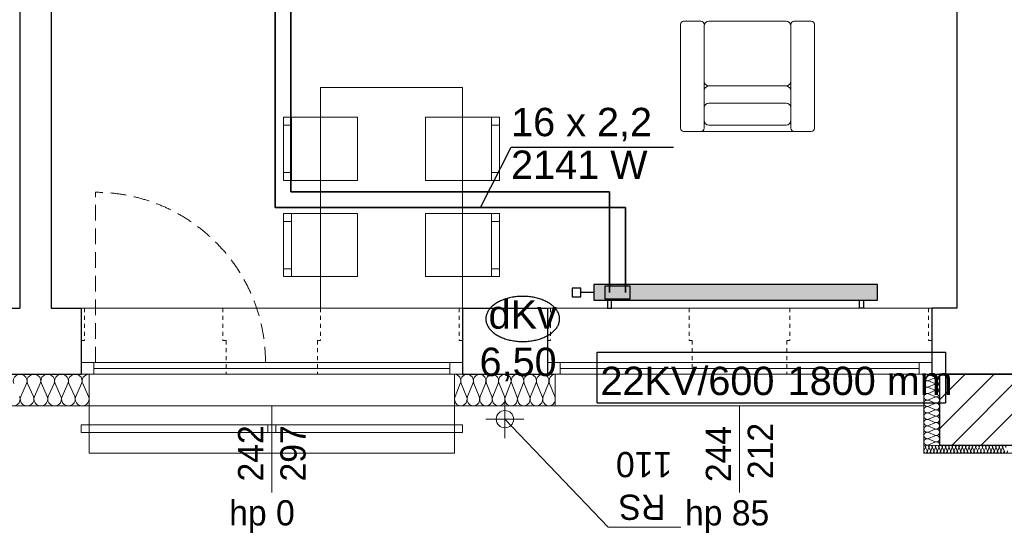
# Model space of a CAD drawing. Extents: x -220425 to -93252, y -20065 to 80294.
# Tile 54 of 103: x -169793 to -163542, y 28976 to 32235. Entities that reach past the tile are written whole.
import ezdxf
from ezdxf.lldxf.tags import DXFTag

# ---------------------------------------------------------------- set-up
doc = ezdxf.new("R2010")
doc.units = 0
doc.header["$MEASUREMENT"] = 0
doc.linetypes.add('Hidden Line', pattern=[50, 25, -25])
doc.linetypes.add('Krawędzie ukryte', pattern=[150, 100, -50])
for name, color, linetype, lineweight in [('Arch balustrady_Nr_Pióra__21', 7, 'Continuous', 9), ('Arch rynny_Nr_Pióra__21', 7, 'Continuous', 9), ('Arch stropy_Nr_Pióra__21', 7, 'Continuous', 9), ('Arch wyburzenia_Nr_Pióra__46', 5, 'Continuous', 13), ('Arch wykończenie_Nr_Pióra__46', 5, 'Continuous', 13), ('Arch ściany nośne_Nr_Pióra__21', 7, 'Continuous', 9), ('Arch ściany nośne_Nr_Pióra__27', 7, 'Continuous', 30), ('INWENT.ŚCIANY_Nr_Pióra__1', 7, 'Continuous', 25), ('INWENT.ŚCIANY_Nr_Pióra__101', 8, 'Continuous', 13), ('IS_Powrót', 5, 'DASH', 35), ('IS_Zasilanie', 1, 'SOLID', 35), ('PODKŁAD', 252, 'Continuous', 35)]:
    doc.layers.add(name, color=color, linetype=linetype, lineweight=lineweight)
for name, color, linetype, lineweight, true_color in [('Arch ocieplenie_Nr_Pióra__22', 7, 'Continuous', 9, 0x7f7f7f), ('Arch okna_Nr_Pióra__4', 7, 'Continuous', 9, 0x029e21), ('Arch wyposazenie_Nr_Pióra__9', 7, 'Continuous', 13, 0x3dad99)]:
    doc.layers.add(name, color=color, linetype=linetype, lineweight=lineweight, true_color=true_color)
for name, color, linetype, true_color in [('IS_Armatura_podłączeniowa_grz._dolnozas.', 7, 'SOLID', 0x000000), ('IS_Armatura_Therm', 7, 'SOLID', 0x000000), ('IS_Grafika', 7, 'SOLID', 0x000000), ('IS_Grzejniki_Plan_rzut', 7, 'SOLID', 0x000000)]:
    doc.layers.add(name, color=color, linetype=linetype, true_color=true_color)
for name, color, linetype in [('IS_Opisy_działek_Therm', 252, 'SOLID'), ('IS_Text_Armatury_Therm', 7, 'Continuous'), ('IS_Text_Odbiornikow_Therm', 7, 'Continuous')]:
    doc.layers.add(name, color=color, linetype=linetype)
doc.styles.add('GENERATED_STYLE_6', font='txt')
doc.styles.get("Standard").update_dxf_attribs({"font": 'txt', "bigfont": 'BIGFONT.SHX'})
tags = doc.linetypes.add('DASH', pattern=[15, 10, -5]).pattern_tags.tags
tags[6:7] = [DXFTag(74, 4), DXFTag(75, 0), DXFTag(340, '0'), DXFTag(46, 0.0), DXFTag(50, 0.0), DXFTag(44, 0.0), DXFTag(45, 0.0)]
tags[4:5] = [DXFTag(74, 4), DXFTag(75, 0), DXFTag(340, '0'), DXFTag(46, 0.0), DXFTag(50, 0.0), DXFTag(44, 0.0), DXFTag(45, 0.0)]
tags = doc.linetypes.add('SOLID', pattern=[10, 10, 0]).pattern_tags.tags
tags[6:7] = [DXFTag(74, 4), DXFTag(75, 0), DXFTag(340, '0'), DXFTag(46, 0.0), DXFTag(50, 0.0), DXFTag(44, 0.0), DXFTag(45, 0.0)]
tags[4:5] = [DXFTag(74, 4), DXFTag(75, 0), DXFTag(340, '0'), DXFTag(46, 0.0), DXFTag(50, 0.0), DXFTag(44, 0.0), DXFTag(45, 0.0)]

# ---------------------------------------------------------------- blocks, each defined once
blk = doc.blocks.new('A$C68B8146D')
at = {"layer": 'Arch balustrady_Nr_Pióra__21', "color": 252, "linetype": 'Continuous'}
for p, q in [((27850, -320), (27850, -370)), ((27850, -320), (27900, -320)), ((27900, -370), (27850, -370)), ((27900, -320), (27900, -370)), ((27900, -320), (30220, -320)), ((27900, -370), (30220, -370)), ((29035, -320), (29035, -370)), ((29035, -320), (29085, -320)), ((29085, -370), (29035, -370)), ((29085, -320), (29085, -370)), ((30220, -320), (30220, -370)), ((30220, -320), (30270, -320)), ((30270, -370), (30220, -370)), ((30270, -320), (30270, -370))]:
    blk.add_line(p, q, dxfattribs=at)
at = {"layer": 'Arch ocieplenie_Nr_Pióra__22', "color": 252, "linetype": 'Continuous'}
for p, q in [((27466.2, -140.4), (27502.6, -59.6)), ((27509.9, -59.6), (27546.3, -140.4)), ((27553.7, -140.4), (27590.1, -59.6)), ((27597.4, -59.6), (27633.8, -140.4)), ((27641.2, -140.4), (27677.6, -59.6)), ((27684.9, -59.6), (27721.3, -140.4)), ((27728.7, -140.4), (27765.1, -59.6)), ((27772.4, -59.6), (27808.8, -140.4)), ((27816.2, -140.4), (27852.6, -59.6)), ((27859.9, -59.6), (27896.3, -140.4)), ((30223.4, -140.4), (30256.6, -59.6)), ((30263.4, -59.6), (30296.6, -140.4)), ((30303.4, -140.4), (30336.6, -59.6)), ((30343.4, -59.6), (30376.6, -140.4)), ((30383.4, -140.4), (30416.6, -59.6)), ((30423.4, -59.6), (30456.6, -140.4)), ((30463.4, -140.4), (30496.6, -59.6)), ((30503.4, -59.6), (30536.6, -140.4)), ((30543.4, -140.4), (30576.6, -59.6)), ((30583.4, -59.6), (30616.6, -140.4)), ((30623.4, -140.4), (30656.6, -59.6)), ((30663.4, -59.6), (30696.6, -140.4)), ((30703.4, -140.4), (30736.6, -59.6)), ((30743.4, -59.6), (30776.6, -140.4)), ((30783.4, -140.4), (30816.6, -59.6)), ((30823.4, -59.6), (30856.6, -140.4)), ((33229.8, -1.7), (33270.2, -18.7)), ((33270.2, -22.2), (33229.8, -39.2)), ((33229.8, -42.6), (33270.2, -59.6)), ((33270.2, -63.1), (33229.8, -80.1)), ((33229.8, -83.5), (33270.2, -100.6)), ((33270.2, -104), (33229.8, -121)), ((33229.8, -124.4), (33270.2, -141.5)), ((33270.2, -144.9), (33229.8, -161.9)), ((33229.8, -165.4), (33270.2, -182.4)), ((33270.2, -185.8), (33229.8, -202.8)), ((33229.8, -206.3), (33270.2, -223.3)), ((33270.2, -226.7), (33229.8, -243.7)), ((33229.8, -247.2), (33270.2, -264.2)), ((33270.2, -267.6), (33229.8, -284.6)), ((33229.8, -288.1), (33270.2, -305.1)), ((33270.2, -308.5), (33229.8, -325.6)), ((33229.8, -329), (33270.2, -346)), ((33270.2, -349.4), (33229.8, -366.5)), ((33229.8, -369.9), (33270.2, -386.9)), ((33270.2, -390.4), (33229.8, -407.4)), ((33229.8, -410.8), (33270.2, -427.8)), ((33270.2, -431.3), (33229.8, -448.3)), ((33200.9, -485.1), (33209.7, -464.9)), ((33211.5, -464.9), (33220.4, -485.1)), ((33222.2, -485.1), (33231, -464.9)), ((33232.8, -464.9), (33241.7, -485.1)), ((33243.5, -485.1), (33252.3, -464.9)), ((33254.1, -464.9), (33263, -485.1)), ((33264.7, -485.1), (33273.6, -464.9)), ((33275.4, -464.9), (33284.2, -485.1)), ((33286, -485.1), (33294.9, -464.9)), ((33296.7, -464.9), (33305.5, -485.1)), ((33307.3, -485.1), (33316.2, -464.9)), ((33317.9, -464.9), (33326.8, -485.1)), ((33328.6, -485.1), (33337.4, -464.9)), ((33339.2, -464.9), (33348.1, -485.1)), ((33349.9, -485.1), (33358.7, -464.9)), ((33360.5, -464.9), (33369.4, -485.1)), ((33371.2, -485.1), (33380, -464.9)), ((33381.8, -464.9), (33390.6, -485.1)), ((33392.4, -485.1), (33401.3, -464.9)), ((33403.1, -464.9), (33411.9, -485.1)), ((33413.7, -485.1), (33422.6, -464.9)), ((33424.4, -464.9), (33433.2, -485.1)), ((33435, -485.1), (33443.9, -464.9)), ((33445.6, -464.9), (33454.5, -485.1)), ((33456.3, -485.1), (33465.1, -464.9)), ((33466.9, -464.9), (33475.8, -485.1)), ((33477.6, -485.1), (33486.4, -464.9)), ((33488.2, -464.9), (33497.1, -485.1)), ((33498.8, -485.1), (33507.7, -464.9)), ((33509.5, -464.9), (33518.3, -485.1)), ((33520.1, -485.1), (33529, -464.9)), ((33530.8, -464.9), (33539.6, -485.1)), ((33541.4, -485.1), (33550.3, -464.9)), ((33552, -464.9), (33560.9, -485.1)), ((33562.7, -485.1), (33571.5, -464.9)), ((33573.3, -464.9), (33582.2, -485.1)), ((33584, -485.1), (33592.8, -464.9)), ((33594.6, -464.9), (33603.5, -485.1)), ((33605.3, -485.1), (33614.1, -464.9)), ((33615.9, -464.9), (33624.7, -485.1)), ((33626.5, -485.1), (33635.4, -464.9)), ((33637.2, -464.9), (33646, -485.1)), ((33647.8, -485.1), (33656.7, -464.9)), ((33658.5, -464.9), (33667.3, -485.1)), ((33669.1, -485.1), (33678, -464.9)), ((33679.7, -464.9), (33688.6, -485.1)), ((33690.4, -485.1), (33699.2, -464.9)), ((33701, -464.9), (33709.9, -485.1))]:
    blk.add_line(p, q, dxfattribs=at)
for centre, major_axis, ratio, start_param, end_param in [((27462.5, -42.5), (43.7, 0), 0.972243, 5.870392, 9.837571), ((27550, -42.5), (43.7, 0), 0.972243, 5.870392, 9.837571), ((27637.5, -42.5), (43.7, 0), 0.972243, 5.870392, 9.837571), ((27725, -42.5), (43.7, 0), 0.972243, 5.870392, 9.837571), ((27812.5, -42.5), (43.7, 0), 0.972243, 5.870392, 9.837571), ((30220, -42.5), (0, 42.5), 0.940388, 4.299596, 6.283185), ((30300, -42.5), (0, 42.5), 0.940388, 4.299595, 8.266774), ((30380, -42.5), (0, 42.5), 0.940388, 4.299595, 8.266774), ((30460, -42.5), (0, 42.5), 0.940388, 4.299595, 8.266774), ((30540, -42.5), (0, 42.5), 0.940388, 4.299595, 8.266774), ((30620, -42.5), (0, 42.5), 0.940388, 4.299595, 8.266774), ((30700, -42.5), (0, 42.5), 0.940388, 4.299595, 8.266774), ((30780, -42.5), (0, 42.5), 0.940388, 4.299595, 8.266774), ((33221.3, -20.5), (21.3, 0), 0.961761, 1.158003, 5.125183), ((33278.7, 0), (21.3, 0), 0.961761, 4.299596, 6.283185), ((27900, -42.5), (43.7, 0), 0.972243, 1.570796, 3.554385), ((30860, -42.5), (0, 42.5), 0.940388, 0, 1.983589), ((33221.3, -61.4), (21.3, 0), 0.961761, 1.158003, 5.125183), ((33278.7, -40.9), (21.3, 0), 0.961761, 4.299595, 8.266774), ((33278.7, -81.8), (21.3, 0), 0.961761, 4.299595, 8.266774), ((33221.3, -102.3), (21.3, 0), 0.961761, 1.158003, 5.125183), ((33221.3, -143.2), (21.3, 0), 0.961761, 1.158003, 5.125183), ((33278.7, -122.7), (21.3, 0), 0.961761, 4.299595, 8.266774), ((27418.7, -157.5), (43.7, 0), 0.972243, 2.728799, 6.695979), ((27506.2, -157.5), (43.7, 0), 0.972243, 2.728799, 6.695979), ((27593.7, -157.5), (43.7, 0), 0.972243, 2.728799, 6.695979), ((27681.2, -157.5), (43.7, 0), 0.972243, 2.728799, 6.695979), ((27768.7, -157.5), (43.7, 0), 0.972243, 2.728799, 6.695979), ((27856.2, -157.5), (43.7, 0), 0.972243, 2.728799, 6.695979), ((30260, -157.5), (0, 42.5), 0.940388, 1.158003, 5.125183), ((30340, -157.5), (0, 42.5), 0.940388, 1.158003, 5.125183), ((30420, -157.5), (0, 42.5), 0.940388, 1.158003, 5.125183), ((30500, -157.5), (0, 42.5), 0.940388, 1.158003, 5.125183), ((30580, -157.5), (0, 42.5), 0.940388, 1.158003, 5.125183), ((30660, -157.5), (0, 42.5), 0.940388, 1.158003, 5.125183), ((30740, -157.5), (0, 42.5), 0.940388, 1.158003, 5.125183), ((30820, -157.5), (0, 42.5), 0.940388, 1.158003, 5.125183), ((33221.3, -184.1), (21.3, 0), 0.961761, 1.158003, 5.125183), ((33278.7, -163.6), (21.3, 0), 0.961761, 4.299595, 8.266774), ((33278.7, -204.5), (21.3, 0), 0.961761, 4.299595, 8.266774), ((33221.3, -225), (21.3, 0), 0.961761, 1.158003, 5.125183), ((33221.3, -265.9), (21.3, 0), 0.961761, 1.158003, 5.125183), ((33278.7, -245.5), (21.3, 0), 0.961761, 4.299595, 8.266774), ((33221.3, -306.8), (21.3, 0), 0.961761, 1.158003, 5.125183), ((33278.7, -286.4), (21.3, 0), 0.961761, 4.299595, 8.266774), ((33278.7, -327.3), (21.3, 0), 0.961761, 4.299595, 8.266774), ((33221.3, -347.7), (21.3, 0), 0.961761, 1.158003, 5.125183), ((33221.3, -388.6), (21.3, 0), 0.961761, 1.158003, 5.125183), ((33278.7, -368.2), (21.3, 0), 0.961761, 4.299595, 8.266774), ((33221.3, -429.5), (21.3, 0), 0.961761, 1.158003, 5.125183), ((33278.7, -409.1), (21.3, 0), 0.961761, 4.299595, 8.266774), ((33278.7, -450), (21.3, 0), 0.961761, 0, 1.983589), ((33210.6, -489.4), (10.6, 0), 0.999328, 2.728799, 6.695979), ((33200, -460.6), (10.6, 0), 0.999328, 5.870392, 7.853982), ((33221.3, -460.6), (10.6, 0), 0.999328, 5.870392, 9.837571), ((33231.9, -489.4), (10.6, 0), 0.999328, 2.728799, 6.695979), ((33242.6, -460.6), (10.6, 0), 0.999328, 5.870392, 9.837571), ((33253.2, -489.4), (10.6, 0), 0.999328, 2.728799, 6.695979), ((33263.8, -460.6), (10.6, 0), 0.999328, 5.870392, 9.837571), ((33274.5, -489.4), (10.6, 0), 0.999328, 2.728799, 6.695979), ((33285.1, -460.6), (10.6, 0), 0.999328, 5.870392, 9.837571), ((33295.8, -489.4), (10.6, 0), 0.999328, 2.728799, 6.695979), ((33306.4, -460.6), (10.6, 0), 0.999328, 5.870392, 9.837571), ((33317.1, -489.4), (10.6, 0), 0.999328, 2.728799, 6.695979), ((33327.7, -460.6), (10.6, 0), 0.999328, 5.870392, 9.837571), ((33338.3, -489.4), (10.6, 0), 0.999328, 2.728799, 6.695979), ((33349, -460.6), (10.6, 0), 0.999328, 5.870392, 9.837571), ((33359.6, -489.4), (10.6, 0), 0.999328, 2.728799, 6.695979), ((33370.3, -460.6), (10.6, 0), 0.999328, 5.870392, 9.837571), ((33380.9, -489.4), (10.6, 0), 0.999328, 2.728799, 6.695979), ((33391.5, -460.6), (10.6, 0), 0.999328, 5.870392, 9.837571), ((33402.2, -489.4), (10.6, 0), 0.999328, 2.728799, 6.695979), ((33412.8, -460.6), (10.6, 0), 0.999328, 5.870392, 9.837571), ((33423.5, -489.4), (10.6, 0), 0.999328, 2.728799, 6.695979), ((33434.1, -460.6), (10.6, 0), 0.999328, 5.870392, 9.837571), ((33444.7, -489.4), (10.6, 0), 0.999328, 2.728799, 6.695979), ((33455.4, -460.6), (10.6, 0), 0.999328, 5.870392, 9.837571), ((33466, -489.4), (10.6, 0), 0.999328, 2.728799, 6.695979), ((33476.7, -460.6), (10.6, 0), 0.999328, 5.870392, 9.837571), ((33487.3, -489.4), (10.6, 0), 0.999328, 2.728799, 6.695979), ((33497.9, -460.6), (10.6, 0), 0.999328, 5.870392, 9.837571), ((33508.6, -489.4), (10.6, 0), 0.999328, 2.728799, 6.695979), ((33519.2, -460.6), (10.6, 0), 0.999328, 5.870392, 9.837571), ((33529.9, -489.4), (10.6, 0), 0.999328, 2.728799, 6.695979), ((33540.5, -460.6), (10.6, 0), 0.999328, 5.870392, 9.837571), ((33551.2, -489.4), (10.6, 0), 0.999328, 2.728799, 6.695979), ((33561.8, -460.6), (10.6, 0), 0.999328, 5.870392, 9.837571), ((33572.4, -489.4), (10.6, 0), 0.999328, 2.728799, 6.695979), ((33583.1, -460.6), (10.6, 0), 0.999328, 5.870392, 9.837571), ((33593.7, -489.4), (10.6, 0), 0.999328, 2.728799, 6.695979), ((33604.4, -460.6), (10.6, 0), 0.999328, 5.870392, 9.837571), ((33615, -489.4), (10.6, 0), 0.999328, 2.728799, 6.695979), ((33625.6, -460.6), (10.6, 0), 0.999328, 5.870392, 9.837571), ((33636.3, -489.4), (10.6, 0), 0.999328, 2.728799, 6.695979), ((33646.9, -460.6), (10.6, 0), 0.999328, 5.870392, 9.837571), ((33657.6, -489.4), (10.6, 0), 0.999328, 2.728799, 6.695979), ((33668.2, -460.6), (10.6, 0), 0.999328, 5.870392, 9.837571), ((33678.8, -489.4), (10.6, 0), 0.999328, 2.728799, 6.695979), ((33689.5, -460.6), (10.6, 0), 0.999328, 5.870392, 9.837571), ((33700.1, -489.4), (10.6, 0), 0.999328, 2.728799, 6.695979), ((33710.8, -460.6), (10.6, 0), 0.999328, 5.870392, 9.837571), ((33721.4, -489.4), (10.6, 0), 0.999328, 2.728799, 6.695979)]:
    blk.add_ellipse(centre, major_axis=major_axis, ratio=ratio, start_param=start_param, end_param=end_param, dxfattribs=at)
at = {"layer": 'Arch okna_Nr_Pióra__4', "color": 252, "linetype": 'Krawędzie ukryte'}
blk.add_line((27940, 75), (27940, 1155), dxfattribs=at)
at = {"layer": 'Arch okna_Nr_Pióra__4', "color": 252, "linetype": 'Continuous'}
for p, q in [((27850, 420), (30270, 420)), ((30810, 420), (33250, 420)), ((27850, 75), (30270, 75)), ((27930, 75), (27930, 0)), ((30190, 75), (30190, 0)), ((30810, 75), (33250, 75)), ((30890, 75), (30890, 0)), ((33170, 75), (33170, 0)), ((27850, 0), (30270, 0)), ((27930, 37.5), (30190, 37.5)), ((30810, 0), (33250, 0)), ((30890, 37.5), (33170, 37.5)), ((27900, -200), (30220, -200)), ((29060, -200), (29060, -750)), ((30860, -200), (33200, -200)), ((32030, -200), (32030, -750))]:
    blk.add_line(p, q, dxfattribs=at)
at = {"layer": 'Arch okna_Nr_Pióra__4', "color": 252, "linetype": 'Krawędzie ukryte'}
blk.add_arc((27940, 75), 1080, 0, 90, dxfattribs=at)
at = {"layer": 'Arch rynny_Nr_Pióra__21', "color": 252, "linetype": 'Continuous'}
for p, q in [((30540, -165), (30540, -405)), ((30660, -285), (30420, -285)), ((31195.2, -971.4), (30540, -285)), ((31657.9, -971.4), (31195.2, -971.4))]:
    blk.add_line(p, q, dxfattribs=at)
blk.add_circle((30540, -285), 55, dxfattribs=at)
at = {"layer": 'Arch stropy_Nr_Pióra__21', "color": 252, "linetype": 'Continuous'}
for p, q in [((27900, -500), (27900, -200)), ((30220, -500), (30220, -200)), ((27900, -500), (30220, -500))]:
    blk.add_line(p, q, dxfattribs=at)
at = {"layer": 'Arch wyburzenia_Nr_Pióra__46', "color": 252, "linetype": 'Continuous'}
for p, q in [((27900, -200), (27900, 0)), ((30220, 0), (30220, -200)), ((30860, -200), (30860, 0)), ((27200, -200), (27900, -200)), ((30220, -200), (30860, -200))]:
    blk.add_line(p, q, dxfattribs=at)
at = {"layer": 'Arch wykończenie_Nr_Pióra__46', "color": 252, "linetype": 'Continuous'}
for p, q in [((33200, -500), (33200, 0)), ((33200, -500), (33200, 0)), ((34030, -500), (33200, -500)), ((34030, -500), (33200, -500))]:
    blk.add_line(p, q, dxfattribs=at)
at = {"layer": 'Arch wyposazenie_Nr_Pióra__9', "color": 252, "linetype": 'Continuous'}
for p, q in [((31655, 2221.2), (31655, 1561.2)), ((31785, 2241.2), (31675, 2241.2)), ((31805, 2211.2), (31805, 1859.8)), ((31805, 1859.8), (31805, 2211.2)), ((31835, 2241.2), (32325, 2241.2)), ((32355, 1561.2), (32355, 2221.2)), ((32355, 2211.2), (32355, 1859.8)), ((32375, 2241.2), (32485, 2241.2)), ((32505, 2221.2), (32505, 1561.2)), ((29370, 420), (29370, 1820.9)), ((29370, 1820.9), (30270, 1820.9)), ((30270, 1820.9), (30270, 420)), ((31805, 1799.8), (31805, 1859.8)), ((31805, 1799.8), (31805, 1859.8)), ((32325, 1829.8), (31835, 1829.8)), ((32325, 1829.8), (31835, 1829.8)), ((31805, 1799.8), (31805, 1611.2)), ((31805, 1611.2), (31805, 1799.8)), ((32355, 1611.2), (32355, 1799.8)), ((32325, 1721.2), (31835, 1721.2)), ((29135, 1630.9), (29135, 1230.9)), ((29605, 1630.9), (29135, 1630.9)), ((29185, 1230.9), (29185, 1630.9)), ((29605, 1230.9), (29605, 1630.9)), ((30035, 1230.9), (30035, 1630.9)), ((30035, 1630.9), (30505, 1630.9)), ((30455, 1230.9), (30455, 1630.9)), ((30505, 1630.9), (30505, 1230.9)), ((29185, 1580.9), (29135, 1580.9)), ((30455, 1580.9), (30505, 1580.9)), ((31805, 1561.2), (31805, 1611.2)), ((31835, 1581.2), (32325, 1581.2)), ((31675, 1541.2), (31785, 1541.2)), ((32375, 1541.2), (31785, 1541.2)), ((32485, 1541.2), (32375, 1541.2)), ((29185, 1280.9), (29135, 1280.9)), ((30455, 1280.9), (30505, 1280.9)), ((29135, 1230.9), (29605, 1230.9)), ((30505, 1230.9), (30035, 1230.9)), ((29605, 1020), (29135, 1020)), ((29135, 1020), (29135, 620)), ((29185, 620), (29185, 1020)), ((29605, 620), (29605, 1020)), ((30035, 1020), (30505, 1020)), ((30035, 620), (30035, 1020)), ((30455, 620), (30455, 1020)), ((30505, 1020), (30505, 620)), ((29185, 970), (29135, 970)), ((30455, 970), (30505, 970)), ((29185, 670), (29135, 670)), ((30455, 670), (30505, 670)), ((29135, 620), (29605, 620)), ((30505, 620), (30035, 620)), ((30270, 420), (29370, 420))]:
    blk.add_line(p, q, dxfattribs=at)
for centre, radius, start, end in [((31675, 2221.2), 20, 90, 180), ((31785, 2221.2), 20, 0, 90), ((31835, 2211.2), 30, 90, 180), ((32325, 2211.2), 30, 0, 90), ((32375, 2221.2), 20, 90, 180), ((32485, 2221.2), 20, 0, 90), ((31835, 1859.8), 30, 180, 270), ((31835, 1799.8), 30, 90, 180), ((32325, 1859.8), 30, 270, 0), ((32325, 1799.8), 30, 0, 90), ((31835, 1691.2), 30, 90, 180), ((32325, 1691.2), 30, 0, 90), ((31835, 1611.2), 30, 180, 270), ((32325, 1611.2), 30, 270, 0), ((31675, 1561.2), 20, 180, 270), ((31785, 1561.2), 20, 270, 0), ((32375, 1561.2), 20, 180, 270), ((32485, 1561.2), 20, 270, 0)]:
    blk.add_arc(centre, radius, start, end, dxfattribs=at)
at = {"layer": 'Arch ściany nośne_Nr_Pióra__21', "color": 252, "linetype": 'Continuous'}
for p, q in [((33300, -161.7), (33461.7, 0)), ((33300, -345.5), (33645.5, 0)), ((33379.4, -450), (33829.4, 0)), ((33563.2, -450), (33830, -183.2))]:
    blk.add_line(p, q, dxfattribs=at)
at = {"layer": 'Arch ściany nośne_Nr_Pióra__27', "color": 252, "linetype": 'Continuous'}
for p, q in [((33830, 0), (33300, 0)), ((33300, 0), (33300, -450)), ((33300, -450), (33830, -450))]:
    blk.add_line(p, q, dxfattribs=at)
at = {"layer": 'INWENT.ŚCIANY_Nr_Pióra__1', "color": 252, "linetype": 'Continuous'}
for p, q in [((33410, 6070), (33410, 420)), ((27460, 4480), (27460, 420)), ((27660, 4480), (27660, 420)), ((27250, 420), (27460, 420)), ((27660, 420), (27850, 420)), ((27850, 420), (27850, 0)), ((30270, 420), (30810, 420)), ((30270, 420), (30270, 0)), ((30810, 420), (30810, 0)), ((33250, 420), (33250, 0)), ((33410, 420), (33250, 420)), ((27250, 0), (27850, 0)), ((30270, 0), (30810, 0)), ((33250, 0), (33830, 0))]:
    blk.add_line(p, q, dxfattribs=at)
at = {"layer": 'INWENT.ŚCIANY_Nr_Pióra__101', "color": 252, "linetype": 'Hidden Line'}
for p, q in [((27850, 420), (27870, 420)), ((27870, 420), (27870, 215)), ((29370, 420), (28750, 420)), ((28750, 420), (28750, 215)), ((29370, 420), (29370, 215)), ((30250, 420), (30270, 420)), ((30250, 420), (30250, 215)), ((30810, 420), (30830, 420)), ((30830, 420), (30830, 215)), ((32350, 420), (31710, 420)), ((31710, 420), (31710, 215)), ((32350, 420), (32350, 215)), ((33250, 420), (33230, 420)), ((33230, 420), (33230, 215)), ((27870, 215), (27850, 215)), ((28770, 215), (28750, 215)), ((28770, 215), (28770, 0)), ((29350, 215), (29370, 215)), ((29350, 215), (29350, 0)), ((30250, 215), (30270, 215)), ((30830, 215), (30810, 215)), ((31730, 215), (31710, 215)), ((31730, 215), (31730, 0)), ((32330, 215), (32350, 215)), ((32330, 215), (32330, 0)), ((33230, 215), (33250, 215)), ((28770, 0), (29350, 0)), ((31730, 0), (32330, 0))]:
    blk.add_line(p, q, dxfattribs=at)
at = {"layer": 'Arch okna_Nr_Pióra__4', "color": 252, "linetype": 'Continuous', "style": 'GENERATED_STYLE_6'}
for s, p in [('242', (29005.8, -680.7)), ('297', (29274.6, -680.7)), ('244', (31975.8, -684.5)), ('212', (32241.8, -665.5))]:
    blk.add_text(s, height=160, rotation=90, dxfattribs=at).set_placement(p)
for s, p in [('hp 0', (28789.5, -959.4)), ('hp 85', (31683.3, -959.4))]:
    blk.add_text(s, height=160, dxfattribs=at).set_placement(p)
at = {"layer": 'Arch rynny_Nr_Pióra__21', "color": 252, "linetype": 'Continuous', "style": 'GENERATED_STYLE_6'}
for s, p in [('110', (31601.8, -493.2)), ('RS', (31559.9, -764))]:
    blk.add_text(s, height=160, rotation=180, dxfattribs=at).set_placement(p)

msp = doc.modelspace()

# ---------------------------------------------------------------- hatches: boundary and pattern name
at = {"layer": 'IS_Grzejniki_Plan_rzut', "ltscale": 10}
msp.add_hatch(color=1, dxfattribs=at).paths.add_polyline_path([(-166147.5, 30454.4), (-164347.5, 30454.4), (-164347.5, 30554.4), (-166147.5, 30554.4)])

# ---------------------------------------------------------------- linework, layer by layer
at = {"layer": 'IS_Armatura_podłączeniowa_grz._dolnozas.', "ltscale": 10}
for p, q in [((-165917.5, 30544.4), (-166077.5, 30544.4)), ((-166077.5, 30544.4), (-166077.5, 30464.4)), ((-165917.5, 30464.4), (-165917.5, 30544.4)), ((-166077.5, 30464.4), (-165917.5, 30464.4)), ((-166077.5, 30464.4), (-166077.5, 30464.4))]:
    msp.add_line(p, q, dxfattribs=at)
at = {"layer": 'IS_Armatura_Therm', "ltscale": 10}
for p, q in [((-166230, 30531.9), (-166285, 30531.9)), ((-166285, 30531.9), (-166285, 30476.9)), ((-166230, 30476.9), (-166230, 30531.9)), ((-166285, 30476.9), (-166230, 30476.9)), ((-166147.5, 30504.4), (-166230, 30504.4))]:
    msp.add_line(p, q, dxfattribs=at)
at = {"layer": 'IS_Grafika', "ltscale": 10}
for points, knots in [([(-166599.3, 30479.3), (-166610.9, 30479.3), (-166633.6, 30478.3), (-166666.6, 30473.9), (-166697.7, 30466.7), (-166726.6, 30457), (-166752.8, 30445), (-166776, 30430.9), (-166795.9, 30414.9), (-166812.1, 30397.3), (-166824.2, 30378.1), (-166831.8, 30357.6), (-166833.6, 30343.2), (-166833.6, 30336.1)], [0, 0, 0, 0, 34.648369, 67.991431, 99.921928, 130.327175, 159.10543, 186.187277, 211.564815, 235.331895, 257.736797, 279.240448, 300.554985, 300.554985, 300.554985, 300.554985]), ([(-166365.1, 30336.1), (-166365.1, 30343.2), (-166366.8, 30357.6), (-166374.5, 30378.1), (-166386.6, 30397.3), (-166402.8, 30414.9), (-166422.7, 30430.9), (-166445.9, 30445), (-166472.1, 30457), (-166500.9, 30466.7), (-166532.1, 30473.9), (-166565.1, 30478.3), (-166587.8, 30479.3), (-166599.3, 30479.3)], [0, 0, 0, 0, 21.314537, 42.818188, 65.223089, 88.99017, 114.367708, 141.449554, 170.227809, 200.633057, 232.563554, 265.906616, 300.554985, 300.554985, 300.554985, 300.554985]), ([(-166833.6, 30336.1), (-166833.6, 30329), (-166831.8, 30314.7), (-166824.2, 30294.2), (-166812.1, 30275), (-166795.9, 30257.3), (-166776, 30241.4), (-166752.8, 30227.3), (-166726.6, 30215.3), (-166697.7, 30205.6), (-166666.6, 30198.4), (-166633.6, 30193.9), (-166610.9, 30192.9), (-166599.3, 30192.9)], [0, 0, 0, 0, 21.314537, 42.818188, 65.223089, 88.99017, 114.367708, 141.449554, 170.227809, 200.633057, 232.563554, 265.906616, 300.554985, 300.554985, 300.554985, 300.554985]), ([(-166599.3, 30192.9), (-166587.8, 30192.9), (-166565.1, 30193.9), (-166532.1, 30198.4), (-166500.9, 30205.6), (-166472.1, 30215.3), (-166445.9, 30227.3), (-166422.7, 30241.4), (-166402.8, 30257.3), (-166386.6, 30275), (-166374.5, 30294.2), (-166366.8, 30314.7), (-166365.1, 30329), (-166365.1, 30336.1)], [0, 0, 0, 0, 34.648369, 67.991431, 99.921928, 130.327175, 159.10543, 186.187277, 211.564815, 235.331895, 257.736797, 279.240448, 300.554985, 300.554985, 300.554985, 300.554985])]:
    msp.add_open_spline(points, degree=3, knots=knots, dxfattribs=at)
at = {"layer": 'IS_Grzejniki_Plan_rzut', "color": 1, "ltscale": 10}
for p, q in [((-164347.5, 30554.4), (-166147.5, 30554.4)), ((-166147.5, 30554.4), (-166147.5, 30454.4)), ((-164347.5, 30454.4), (-164347.5, 30554.4)), ((-166147.5, 30454.4), (-164347.5, 30454.4)), ((-166147.5, 30454.4), (-166147.5, 30454.4)), ((-166060, 30454.4), (-166060, 30404.4)), ((-166035, 30404.4), (-166035, 30454.4)), ((-164460, 30404.4), (-164460, 30454.4)), ((-164435, 30454.4), (-164435, 30404.4)), ((-166060, 30404.4), (-166035, 30404.4)), ((-164435, 30404.4), (-164460, 30404.4))]:
    msp.add_line(p, q, dxfattribs=at)
at = {"layer": 'IS_Opisy_działek_Therm', "color": 18, "ltscale": 10, "true_color": 0x000000}
for p, q in [((-166867.2, 31042.6), (-166672.9, 31426.5)), ((-166672.9, 31426.5), (-165642.9, 31426.5))]:
    msp.add_line(p, q, dxfattribs=at)
at = {"layer": 'IS_Powrót', "ltscale": 10}
for p, q in [((-168071.8, 36910), (-168071.8, 31142.6)), ((-168071.8, 31142.6), (-166047.5, 31142.6)), ((-166047.5, 31142.6), (-166047.5, 30504.4))]:
    msp.add_line(p, q, dxfattribs=at)
at = {"layer": 'IS_Text_Odbiornikow_Therm', "color": 18, "linetype": 'SOLID', "ltscale": 10, "true_color": 0x000000}
for p, q in [((-166125.5, 29804.4), (-166125.5, 30124.4)), ((-166125.5, 30124.4), (-163915.5, 30124.4)), ((-163915.5, 30124.4), (-163915.5, 29804.4)), ((-166125.5, 29804.4), (-163915.5, 29804.4))]:
    msp.add_line(p, q, dxfattribs=at)
at = {"layer": 'IS_Zasilanie', "ltscale": 10}
for p, q in [((-168171.8, 37010), (-168171.8, 31042.6)), ((-168171.8, 31042.6), (-165947.5, 31042.6)), ((-165947.5, 31042.6), (-165947.5, 30504.4))]:
    msp.add_line(p, q, dxfattribs=at)

# ---------------------------------------------------------------- block references
at = {"layer": 'PODKŁAD'}
msp.add_blockref('A$C68B8146D', (-197252.4, 29984.9), dxfattribs=at)

# ---------------------------------------------------------------- texts
at = {"layer": 'IS_Grafika', "ltscale": 10, "insert": (-166599.3, 30454.5), "char_height": 180, "attachment_point": 2}
msp.add_mtext('\\fArial|b0|i0;dKv', dxfattribs=at)
at = {"layer": 'IS_Opisy_działek_Therm', "color": 18, "ltscale": 10, "true_color": 0x000000, "char_height": 180}
for s, insert, attachment_point in [('\\fArial|b0|i0;16 x 2,2', (-166672.9, 31462.5), 7), ('\\fArial|b0|i0;2141 W', (-166672.9, 31404.9), 1)]:
    msp.add_mtext(s, dxfattribs=dict(at, insert=insert, attachment_point=attachment_point))
at = {"layer": 'IS_Text_Armatury_Therm', "color": 18, "linetype": 'SOLID', "ltscale": 10, "true_color": 0x000000, "insert": (-166383.9, 29940.4), "char_height": 180, "attachment_point": 9}
msp.add_mtext('\\fArial|b0|i0;6,50  ', dxfattribs=at)
at = {"layer": 'IS_Text_Odbiornikow_Therm', "color": 18, "linetype": 'SOLID', "ltscale": 10, "true_color": 0x000000, "char_height": 180, "attachment_point": 7}
for s, insert in [('\\fArial|b0|i0;22KV/600', (-166105.5, 29850.4)), ('\\fArial|b0|i0;1800 mm', (-164916.9, 29850.4))]:
    msp.add_mtext(s, dxfattribs=dict(at, insert=insert))

doc.saveas('drawing.dxf')
